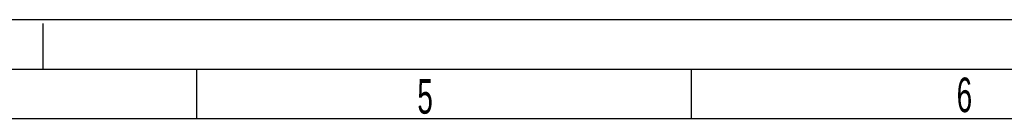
# Model space of a CAD drawing. Header units: millimetres. Extents: x 0 to 841, y 0 to 594.
# Tile 22 of 61: x 208 to 307, y 584 to 594. Entities that reach past the tile are written whole.
import ezdxf

# ---------------------------------------------------------------- set-up
doc = ezdxf.new("R2010")
doc.units = ezdxf.units.MM
doc.header["$LTSCALE"] = 46.255
doc.linetypes.add('DASHED', pattern=[0.2, 0.1, -0.1])
doc.layers.get('0').update_dxf_attribs({"linetype": 'CONTINUOUS'})
doc.styles.add('TEXTSTYLE_2', font='txt', dxfattribs={"width": 0.6})

msp = doc.modelspace()

# ---------------------------------------------------------------- linework, layer by layer
at = {"color": 7, "linetype": 'CONTINUOUS'}
for p, q in [((0, 594), (841, 594)), ((225.5, 589), (225.5, 584)), ((275.5, 589), (275.5, 584)), ((20, 584), (831, 584))]:
    msp.add_line(p, q, dxfattribs=at)
at = {"color": 7, "linetype": 'DASHED'}
msp.add_line((210, 589), (210, 594), dxfattribs=at)
at = {"color": 2, "linetype": 'CONTINUOUS'}
msp.add_line((15, 589), (836, 589), dxfattribs=at)

# ---------------------------------------------------------------- texts
at = {"color": 5, "linetype": 'CONTINUOUS', "char_height": 3.5, "width": 2.1, "attachment_point": 1, "line_spacing_factor": 0.9, "style": 'TEXTSTYLE_2'}
for s, insert in [('5', (247.8252, 587.9737)), ('6', (302.3171, 588.1293))]:
    msp.add_mtext(s, dxfattribs=dict(at, insert=insert))

doc.saveas('drawing.dxf')
